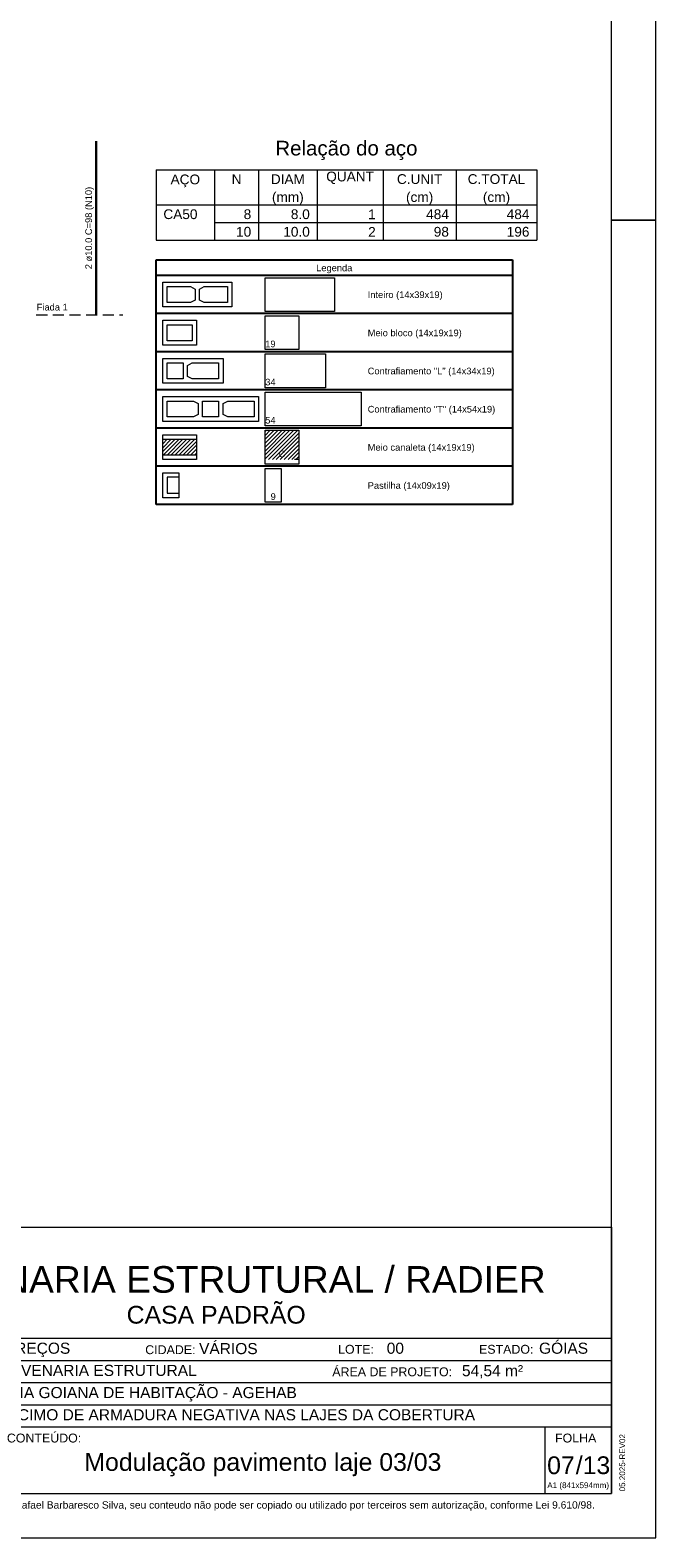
# Model space of a CAD drawing. Header units: millimetres. Extents: x 337 to 624, y -381 to -65.
# Tile 120 of 139: x 512 to 526, y -189 to -155. Entities that reach past the tile are written whole.
import ezdxf
from ezdxf.enums import TextEntityAlignment as Align

# ---------------------------------------------------------------- set-up
doc = ezdxf.new("R2010")
doc.units = ezdxf.units.MM
doc.header["$MEASUREMENT"] = 0
doc.linetypes.add('Dashed2', pattern=[0.375, 0.25, -0.125])
doc.linetypes.add('DOT', pattern=[6.35, 0, -6.35])
doc.layers.get('0').update_dxf_attribs({"lineweight": 5})
for name, color, linetype, lineweight in [('Armadura', 7, 'Continuous', 30), ('Descrição da armadura', 7, 'Continuous', 5), ('DI-Tabelas', 7, 'Continuous', 25), ('PA-Graute', 8, 'Continuous', 0), ('PA-Piso', 7, 'Continuous', 20), ('PE-Contrafiamento L', 1, 'Continuous', 13), ('PE-Contrafiamento T', 1, 'Continuous', 5), ('PE-Inteiro', 7, 'Continuous', 5), ('PE-Meio', 1, 'Continuous', 5), ('PE-Meio canaleta', 5, 'Continuous', 5), ('PE-Paredes', 1, 'Continuous', 5), ('PE-Pastilha', 3, 'Continuous', 5), ('PRANCHA 01', 7, 'Continuous', 20), ('Relação do aço', 7, 'Continuous', 0)]:
    doc.layers.add(name, color=color, linetype=linetype, lineweight=lineweight)
doc.layers.add('PDF_Text', color=7, linetype='Continuous')
doc.styles.add('Arial', font='arial.ttf')
doc.styles.add('PDF Arial', font='arial.ttf')
pattern_1 = [(45, (493.90886, -309.099686), (-0.044194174, 0.044194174), [])]

# ---------------------------------------------------------------- blocks, each defined once
blk = doc.blocks.new('Carimbo_Rafael_2022')
at = {"color": 0}
for p, q in [((524.018, -54.927), (551.818, -54.927)), ((524.018, -60.927), (551.818, -60.927))]:
    blk.add_line(p, q, dxfattribs=at)
for p, q in [((524.018, -54.927), (524.018, -60.927)), ((524.018, -54.927), (524.018, -60.927)), ((534.318, -54.927), (534.318, -60.927)), ((534.318, -54.927), (534.318, -60.927)), ((551.818, -54.927), (551.818, -60.927)), ((534.318, -57.427), (551.818, -57.427)), ((534.318, -57.927), (551.818, -57.927)), ((534.318, -58.427), (551.818, -58.427)), ((524.018, -58.927), (534.318, -58.927)), ((526.018, -58.927), (526.018, -60.927)), ((534.318, -58.927), (551.818, -58.927)), ((534.318, -59.427), (551.818, -59.427)), ((537.692, -59.427), (537.692, -60.927)), ((550.318, -59.427), (550.318, -60.927))]:
    blk.add_line(p, q)
at = {"color": 152, "true_color": 0x0063c7, "style": 'Arial'}
for s, height, p in [('ALVENARIA ESTRUTURAL / RADIER', 0.6, (535.944, -56.402)), ('CASA PADRÃO', 0.4, (540.891, -57.098)), ('VÁRIOS ENDEREÇOS', 0.25, (535.992, -57.777)), ('VÁRIOS', 0.25, (542.524, -57.786)), ('00', 0.25, (546.753, -57.777)), ('GÓIAS', 0.25, (550.185, -57.777)), ('PROJETO ALVENARIA ESTRUTURAL', 0.25, (536.338, -58.277)), ('54,54 m²', 0.25, (548.448, -58.284)), ('AGÊNCIA GOIANA DE HABITAÇÃO - AGEHAB', 0.25, (537.237, -58.777)), ('ACRÉSCIMO DE ARMADURA NEGATIVA NAS LAJES DA COBERTURA', 0.25, (537.237, -59.277)), ('/13', 0.4, (551.013, -60.49)), ('INDICADO', 0.2, (535.187, -60.381))]:
    blk.add_text(s, height=height, dxfattribs=at).set_placement(p)
at = {"style": 'Arial'}
for s, height, p in [('LOCAL:', 0.2, (534.818, -57.777)), ('CIDADE:', 0.2, (541.31, -57.786)), ('LOTE:', 0.2, (545.656, -57.777)), ('ESTADO:', 0.2, (548.833, -57.777)), ('OBJETO:', 0.2, (534.818, -58.277)), ('ÁREA DE PROJETO:', 0.2, (545.526, -58.284)), ('PROPRIETÁRIO:', 0.2, (534.829, -58.777)), ('ELAB.', 0.2, (524.318, -59.177)), ('Eng. Civil - Rafael Barbaresco Silva', 0.15, (526.318, -59.177)), ('CREA:', 0.15, (530.414, -59.177)), ('24.913/D-GO', 0.15, (531.2, -59.177)), ('05/2025', 0.15, (533.352, -59.277)), ('REVISÃO 02:', 0.2, (534.829, -59.277)), ('DES.', 0.2, (524.318, -59.577)), ('Eng. Civil - Rafael Barbaresco Silva', 0.15, (526.318, -59.577)), ('CREA:', 0.15, (530.414, -59.577)), ('24.913/D-GO', 0.15, (531.2, -59.577)), ('CONF.', 0.2, (524.318, -59.977)), ('ESCALA:', 0.2, (534.818, -59.777)), ('CONTEÚDO:', 0.2, (538.192, -59.777)), (' FOLHA', 0.2, (550.468, -59.777)), ('Eng. Civil - Rafael Barbaresco Silva', 0.15, (526.318, -59.977)), ('CREA:', 0.15, (530.414, -59.977)), ('24.913/D-GO', 0.15, (531.2, -59.977)), ('RESP.TEC.', 0.2, (524.318, -60.377)), ('Eng. Civil - Rafael Barbaresco Silva', 0.15, (526.318, -60.377)), ('CREA:', 0.15, (530.414, -60.377)), ('24.913/D-GO', 0.15, (531.2, -60.377)), ('REVISÃO 2', 0.2, (524.318, -60.777)), ('Eng. Civil - Lucas Novato de Abreu', 0.15, (526.318, -60.777)), ('CREA:', 0.15, (530.414, -60.777)), ('1.014.707.528/D-GO', 0.15, (531.2, -60.777))]:
    blk.add_text(s, height=height, dxfattribs=at).set_placement(p)
at = {"layer": 'PDF_Text', "insert": (552.128, -60.879), "char_height": 0.13, "attachment_point": 7, "rotation": 90, "line_spacing_factor": 0.76943, "style": 'PDF Arial'}
blk.add_mtext('05.2025-REV02', dxfattribs=at)
at = {"layer": 'PDF_Text', "insert": (550.371, -60.845), "char_height": 0.13, "attachment_point": 7, "line_spacing_factor": 0.76943, "style": 'PDF Arial'}
blk.add_mtext('A1 (841x594mm)', dxfattribs=at)
at = {"layer": 'PDF_Text', "insert": (534.414, -61.318), "char_height": 0.165, "attachment_point": 7, "style": 'PDF Arial'}
blk.add_mtext('Projeto desenvolvido pelo Engenheiro Rafael Barbaresco Silva, seu conteudo não pode ser copiado ou utilizado por terceiros sem autorização, conforme Lei 9.610/98.', dxfattribs=at)

msp = doc.modelspace()

# ---------------------------------------------------------------- hatches: boundary and pattern name
at = {"layer": 'PA-Graute', "linetype": 'Continuous'}
h = msp.add_hatch(dxfattribs=at)
h.set_pattern_fill('ANSI31', color=8, scale=0.5, style=0)
h.set_pattern_definition(pattern_1)
h.paths.add_polyline_path([(514.6393, -164.0804), (515.3993, -164.0804), (515.3993, -164.4404), (514.6393, -164.4404)])
h = msp.add_hatch(dxfattribs=at)
h.set_pattern_fill('ANSI31', color=8, scale=0.5, style=0)
h.set_pattern_definition(pattern_1)
h.paths.add_polyline_path([(516.9493, -163.8804), (517.7093, -163.8804), (517.7093, -164.5404), (516.9493, -164.5404)])

# ---------------------------------------------------------------- linework, layer by layer
at = {"layer": 'Armadura'}
msp.add_line((513.1393, -161.2814), (513.1393, -157.3614), dxfattribs=at)
at = {"layer": 'DI-Tabelas'}
for p, q in [((514.4893, -160.3904), (514.4893, -160.0414)), ((514.4893, -160.0414), (522.5204, -160.0414)), ((522.5204, -160.0414), (522.5204, -160.3904)), ((522.5204, -160.3904), (514.4893, -160.3904)), ((514.4893, -161.2504), (514.4893, -160.3904)), ((522.5204, -160.3904), (522.5204, -161.2504)), ((516.7993, -161.2504), (514.4893, -161.2504)), ((514.4893, -162.1104), (514.4893, -161.2504)), ((519.1093, -161.2504), (516.7993, -161.2504)), ((522.5204, -161.2504), (519.1093, -161.2504)), ((522.5204, -161.2504), (522.5204, -162.1104)), ((516.7993, -162.1104), (514.4893, -162.1104)), ((514.4893, -162.9704), (514.4893, -162.1104)), ((519.1093, -162.1104), (516.7993, -162.1104)), ((522.5204, -162.1104), (519.1093, -162.1104)), ((522.5204, -162.1104), (522.5204, -162.9704)), ((516.7993, -162.9704), (514.4893, -162.9704)), ((514.4893, -163.8304), (514.4893, -162.9704)), ((519.1093, -162.9704), (516.7993, -162.9704)), ((522.5204, -162.9704), (519.1093, -162.9704)), ((522.5204, -162.9704), (522.5204, -163.8304)), ((516.7993, -163.8304), (514.4893, -163.8304)), ((514.4893, -164.6904), (514.4893, -163.8304)), ((519.1093, -163.8304), (516.7993, -163.8304)), ((522.5204, -163.8304), (519.1093, -163.8304)), ((522.5204, -163.8304), (522.5204, -164.6904)), ((516.7993, -164.6904), (514.4893, -164.6904)), ((514.4893, -165.5504), (514.4893, -164.6904)), ((519.1093, -164.6904), (516.7993, -164.6904)), ((522.5204, -164.6904), (519.1093, -164.6904)), ((522.5204, -164.6904), (522.5204, -165.5504)), ((516.7993, -165.5504), (514.4893, -165.5504)), ((519.1093, -165.5504), (516.7993, -165.5504)), ((522.5204, -165.5504), (519.1093, -165.5504))]:
    msp.add_line(p, q, dxfattribs=at)
at = {"layer": 'PA-Piso', "linetype": 'Dashed2'}
msp.add_line((511.7893, -161.2814), (513.7393, -161.2814), dxfattribs=at)
at = {"layer": 'PE-Contrafiamento L', "linetype": 'Continuous'}
for p, q in [((514.6393, -162.2604), (515.9993, -162.2604)), ((514.6393, -162.8204), (514.6393, -162.2604)), ((515.9993, -162.2604), (515.9993, -162.8204)), ((516.9493, -162.1604), (518.3093, -162.1604)), ((516.9493, -162.9204), (516.9493, -162.1604)), ((518.3093, -162.1604), (518.3093, -162.9204)), ((515.9993, -162.8204), (514.6393, -162.8204)), ((518.3093, -162.9204), (516.9493, -162.9204))]:
    msp.add_line(p, q, dxfattribs=at)
at = {"layer": 'PE-Contrafiamento L', "linetype": 'Continuous', "lineweight": 5}
for p, q in [((514.7393, -162.3604), (515.0993, -162.3604)), ((514.7393, -162.7204), (514.7393, -162.3604)), ((515.0993, -162.3604), (515.0993, -162.7204)), ((515.1993, -162.4164), (515.3033, -162.3604)), ((515.1993, -162.6644), (515.1993, -162.4164)), ((515.3033, -162.3604), (515.8993, -162.3604)), ((515.8993, -162.3604), (515.8993, -162.7204)), ((515.0993, -162.7204), (514.7393, -162.7204)), ((515.3033, -162.7204), (515.1993, -162.6644)), ((515.8993, -162.7204), (515.3033, -162.7204))]:
    msp.add_line(p, q, dxfattribs=at)
at = {"layer": 'PE-Contrafiamento T', "linetype": 'Continuous'}
for p, q in [((516.9493, -163.0204), (519.1093, -163.0204)), ((516.9493, -163.7804), (516.9493, -163.0204)), ((519.1093, -163.0204), (519.1093, -163.7804)), ((514.6393, -163.1204), (516.7993, -163.1204)), ((514.6393, -163.6804), (514.6393, -163.1204)), ((516.7993, -163.1204), (516.7993, -163.6804)), ((516.7993, -163.6804), (514.6393, -163.6804)), ((519.1093, -163.7804), (516.9493, -163.7804))]:
    msp.add_line(p, q, dxfattribs=at)
at = {"layer": 'PE-Contrafiamento T', "linetype": 'Continuous', "lineweight": 5}
for p, q in [((514.7393, -163.2204), (515.3353, -163.2204)), ((514.7393, -163.5804), (514.7393, -163.2204)), ((515.3353, -163.2204), (515.4393, -163.2764)), ((515.4393, -163.2764), (515.4393, -163.5244)), ((515.5393, -163.2204), (515.8993, -163.2204)), ((515.5393, -163.5804), (515.5393, -163.2204)), ((515.8993, -163.2204), (515.8993, -163.5804)), ((515.9993, -163.2764), (516.1033, -163.2204)), ((515.9993, -163.5244), (515.9993, -163.2764)), ((516.1033, -163.2204), (516.6993, -163.2204)), ((516.6993, -163.2204), (516.6993, -163.5804)), ((515.3353, -163.5804), (514.7393, -163.5804)), ((515.4393, -163.5244), (515.3353, -163.5804)), ((515.8993, -163.5804), (515.5393, -163.5804)), ((516.1033, -163.5804), (515.9993, -163.5244)), ((516.6993, -163.5804), (516.1033, -163.5804))]:
    msp.add_line(p, q, dxfattribs=at)
at = {"layer": 'PE-Inteiro', "linetype": 'Continuous'}
for p, q in [((514.6393, -160.5404), (516.1993, -160.5404)), ((514.6393, -161.1004), (514.6393, -160.5404)), ((516.1993, -160.5404), (516.1993, -161.1004)), ((516.9493, -160.4404), (518.5093, -160.4404)), ((516.9493, -161.2004), (516.9493, -160.4404)), ((518.5093, -160.4404), (518.5093, -161.2004)), ((516.1993, -161.1004), (514.6393, -161.1004)), ((518.5093, -161.2004), (516.9493, -161.2004))]:
    msp.add_line(p, q, dxfattribs=at)
at = {"layer": 'PE-Inteiro', "linetype": 'Continuous', "lineweight": 5}
for p, q in [((514.7393, -160.6404), (515.2653, -160.6404)), ((514.7393, -161.0004), (514.7393, -160.6404)), ((515.2653, -160.6404), (515.3693, -160.6964)), ((515.3693, -160.6964), (515.3693, -160.9444)), ((515.4693, -160.6964), (515.5733, -160.6404)), ((515.4693, -160.9444), (515.4693, -160.6964)), ((515.5733, -160.6404), (516.0993, -160.6404)), ((516.0993, -160.6404), (516.0993, -161.0004)), ((515.2653, -161.0004), (514.7393, -161.0004)), ((515.3693, -160.9444), (515.2653, -161.0004)), ((515.5733, -161.0004), (515.4693, -160.9444)), ((516.0993, -161.0004), (515.5733, -161.0004))]:
    msp.add_line(p, q, dxfattribs=at)
at = {"layer": 'PE-Meio', "linetype": 'Continuous'}
for p, q in [((514.6393, -161.4004), (515.3993, -161.4004)), ((514.6393, -161.9604), (514.6393, -161.4004)), ((515.3993, -161.4004), (515.3993, -161.9604)), ((516.9493, -161.3004), (517.7093, -161.3004)), ((516.9493, -162.0604), (516.9493, -161.3004)), ((517.7093, -161.3004), (517.7093, -162.0604)), ((515.3993, -161.9604), (514.6393, -161.9604)), ((517.7093, -162.0604), (516.9493, -162.0604))]:
    msp.add_line(p, q, dxfattribs=at)
at = {"layer": 'PE-Meio', "linetype": 'Continuous', "lineweight": 5}
for p, q in [((514.7393, -161.5004), (515.2993, -161.5004)), ((514.7393, -161.8604), (514.7393, -161.5004)), ((515.2993, -161.5004), (515.2993, -161.8604)), ((515.2993, -161.8604), (514.7393, -161.8604))]:
    msp.add_line(p, q, dxfattribs=at)
at = {"layer": 'PE-Meio canaleta', "linetype": 'Continuous'}
for p, q in [((514.6393, -163.9804), (515.3993, -163.9804)), ((514.6393, -164.5404), (514.6393, -163.9804)), ((515.3993, -163.9804), (515.3993, -164.5404)), ((516.9493, -163.8804), (517.7093, -163.8804)), ((516.9493, -164.6404), (516.9493, -163.8804)), ((517.7093, -163.8804), (517.7093, -164.6404)), ((515.3993, -164.5404), (514.6393, -164.5404)), ((517.7093, -164.6404), (516.9493, -164.6404))]:
    msp.add_line(p, q, dxfattribs=at)
at = {"layer": 'PE-Meio canaleta', "linetype": 'Continuous', "lineweight": 5}
for p, q in [((514.6393, -164.0804), (515.3993, -164.0804)), ((514.6393, -164.4404), (514.6393, -164.0804)), ((515.3993, -164.0804), (515.3993, -164.4404)), ((515.3993, -164.4404), (514.6393, -164.4404))]:
    msp.add_line(p, q, dxfattribs=at)
at = {"layer": 'PE-Meio canaleta', "color": 5, "linetype": 'DOT', "lineweight": 5}
for p, q in [((516.9493, -163.8804), (517.7093, -163.8804)), ((516.9493, -164.5404), (516.9493, -163.8804)), ((517.7093, -163.8804), (517.7093, -164.5404)), ((517.7093, -164.5404), (516.9493, -164.5404))]:
    msp.add_line(p, q, dxfattribs=at)
at = {"layer": 'PE-Pastilha', "linetype": 'Continuous'}
for p, q in [((516.9493, -164.7404), (517.3093, -164.7404)), ((516.9493, -165.5004), (516.9493, -164.7404)), ((517.3093, -164.7404), (517.3093, -165.5004)), ((514.6393, -164.8404), (514.9993, -164.8404)), ((514.6393, -165.4004), (514.6393, -164.8404)), ((514.9993, -164.8404), (514.9993, -165.4004)), ((514.9993, -165.4004), (514.6393, -165.4004)), ((517.3093, -165.5004), (516.9493, -165.5004))]:
    msp.add_line(p, q, dxfattribs=at)
at = {"layer": 'PE-Pastilha', "linetype": 'Continuous', "lineweight": 5}
for p, q in [((514.9993, -164.9404), (514.7393, -164.9404)), ((514.7393, -164.9404), (514.7393, -165.3004)), ((514.7393, -165.3004), (514.9993, -165.3004))]:
    msp.add_line(p, q, dxfattribs=at)
at = {"layer": 'PRANCHA 01'}
msp.add_line((524.753, -159.1442), (525.753, -159.1442), dxfattribs=at)
msp.add_line((524.753, -159.1442), (525.753, -159.1442), dxfattribs=at)
for points in [[(441.653, -188.8442), (525.753, -188.8442), (525.753, -129.4442), (441.653, -129.4442), (441.653, -188.8442)], [(525.753, -159.1442), (524.753, -159.1442)], [(525.753, -159.1442), (524.753, -159.1442)]]:
    msp.add_lwpolyline(points, dxfattribs=at)
msp.add_lwpolyline([(444.153, -187.8442), (524.753, -187.8442), (524.753, -130.4442), (444.153, -130.4442)], close=True, dxfattribs=at)
at = {"layer": 'Relação do aço'}
for p, q in [((514.4893, -158.0074), (523.0693, -158.0074)), ((514.4893, -158.0074), (514.4893, -158.7994)), ((515.8093, -158.0074), (515.8093, -158.7994)), ((516.7993, -158.0074), (516.7993, -158.7994)), ((518.1193, -158.0074), (518.1193, -158.7994)), ((519.6043, -158.0074), (519.6043, -158.7994)), ((521.2543, -158.0074), (521.2543, -158.7994)), ((523.0693, -158.0074), (523.0693, -158.7994)), ((514.4893, -158.7994), (523.0693, -158.7994)), ((514.4893, -158.7994), (523.0693, -158.7994)), ((514.4893, -158.7994), (514.4893, -159.5914)), ((515.8093, -158.7994), (515.8093, -159.5914)), ((516.7993, -158.7994), (516.7993, -159.5914)), ((518.1193, -158.7994), (518.1193, -159.5914)), ((519.6043, -158.7994), (519.6043, -159.5914)), ((521.2543, -158.7994), (521.2543, -159.5914)), ((523.0693, -158.7994), (523.0693, -159.5914)), ((515.8093, -159.1954), (523.0693, -159.1954)), ((514.4893, -159.5914), (523.0693, -159.5914))]:
    msp.add_line(p, q, dxfattribs=at)

# ---------------------------------------------------------------- block references
msp.add_blockref('Carimbo_Rafael_2022', (-27.0649, -126.9176))

# ---------------------------------------------------------------- texts
at = {"color": 152, "true_color": 0x0063c7, "style": 'Arial'}
msp.add_text('Modulação pavimento laje 03/03', height=0.4, dxfattribs=at).set_placement((516.8968, -187.3345), align=Align.CENTER)
msp.add_text('07', height=0.4, dxfattribs=at).set_placement((523.303, -187.4082))
at = {"layer": 'Descrição da armadura', "insert": (513.0893, -159.3214), "char_height": 0.15, "width": 3.714787, "attachment_point": 8, "rotation": 90.00021, "line_spacing_factor": 0.9, "style": 'Arial'}
msp.add_mtext('2 ø10.0 C=98 (N10)', dxfattribs=at)
at = {"layer": 'DI-Tabelas', "char_height": 0.15, "line_spacing_factor": 0.6, "style": 'Arial'}
for s, insert, width, attachment_point in [('Legenda', (518.5048, -160.3404), 1.631021, 8), ('Inteiro (14x39x19)', (519.2593, -160.9449), 3.377058, 7), ('Meio bloco (14x19x19)', (519.2593, -161.8049), 4.239101, 7), ('Contrafiamento "L" (14x34x19)', (519.2593, -162.6649), 5.724466, 7), ('Contrafiamento "T" (14x54x19)', (519.2593, -163.5249), 5.747561, 7), ('Meio canaleta (14x19x19)', (519.2593, -164.3849), 4.821494, 7), ('Pastilha (14x09x19)', (519.2593, -165.2449), 3.703582, 7)]:
    msp.add_mtext(s, dxfattribs=dict(at, insert=insert, width=width, attachment_point=attachment_point))
at = {"layer": 'PE-Contrafiamento L', "insert": (516.9497, -162.8709), "char_height": 0.15, "width": 0.466006, "attachment_point": 7, "line_spacing_factor": 0.6, "style": 'Arial'}
msp.add_mtext('34', dxfattribs=at)
at = {"layer": 'PE-Contrafiamento T', "insert": (516.9497, -163.7309), "char_height": 0.15, "width": 0.466006, "attachment_point": 7, "line_spacing_factor": 0.6, "style": 'Arial'}
msp.add_mtext('54', dxfattribs=at)
at = {"layer": 'PE-Meio', "insert": (516.9497, -162.0109), "char_height": 0.15, "width": 0.466006, "attachment_point": 7, "line_spacing_factor": 0.6, "style": 'Arial'}
msp.add_mtext('19', dxfattribs=at)
at = {"layer": 'PE-Meio canaleta', "insert": (517.3293, -164.4909), "char_height": 0.15, "width": 0.302744, "attachment_point": 8, "line_spacing_factor": 0.6, "style": 'Arial'}
msp.add_mtext('C', dxfattribs=at)
at = {"layer": 'PE-Paredes', "insert": (511.7993, -161.1819), "char_height": 0.15, "width": 1.437561, "attachment_point": 7, "line_spacing_factor": 0.9, "style": 'Arial'}
msp.add_mtext('Fiada 1', dxfattribs=at)
at = {"layer": 'PE-Pastilha', "insert": (517.1293, -165.4509), "char_height": 0.15, "width": 0.233003, "attachment_point": 8, "line_spacing_factor": 0.6, "style": 'Arial'}
msp.add_mtext('9', dxfattribs=at)
at = {"layer": 'Relação do aço', "line_spacing_factor": 0.9, "style": 'Arial'}
for s, insert, char_height, width, attachment_point in [('Relação do aço', (518.7793, -157.7874), 0.33, 6.406326, 8), ('AÇO', (515.1493, -158.4034), 0.22, 1.332409, 8), ('N', (516.3043, -158.3308), 0.22, 0.444024, 8), ('DIAM', (517.4593, -158.3308), 0.22, 1.536982, 8), ('QUANT', (518.8618, -158.3308), 0.22, 2.152043, 8), ('C.UNIT', (520.4293, -158.3308), 0.22, 2.049085, 8), ('C.TOTAL', (522.1618, -158.3308), 0.22, 2.596067, 8), ('(mm)', (517.4593, -158.7994), 0.22, 1.433354, 8), ('(cm)', (520.4293, -158.7994), 0.22, 1.22878, 8), ('(cm)', (522.1618, -158.7994), 0.22, 1.22878, 8), ('CA50', (514.6543, -159.1228), 0.22, 1.537652, 7), ('8', (516.6343, -159.1228), 0.22, 0.341738, 9), ('8.0', (517.9543, -159.1228), 0.22, 0.854177, 9), ('1', (519.4393, -159.1228), 0.22, 0.341738, 9), ('484', (521.0893, -159.1228), 0.22, 1.025213, 9), ('484', (522.9043, -159.1228), 0.22, 1.025213, 9), ('10', (516.6343, -159.5188), 0.22, 0.683476, 9), ('10.0', (517.9543, -159.5188), 0.22, 1.195915, 9), ('2', (519.4393, -159.5188), 0.22, 0.341738, 9), ('98', (521.0893, -159.5188), 0.22, 0.683476, 9), ('196', (522.9043, -159.5188), 0.22, 1.025213, 9)]:
    msp.add_mtext(s, dxfattribs=dict(at, insert=insert, char_height=char_height, width=width, attachment_point=attachment_point))

doc.saveas('drawing.dxf')
